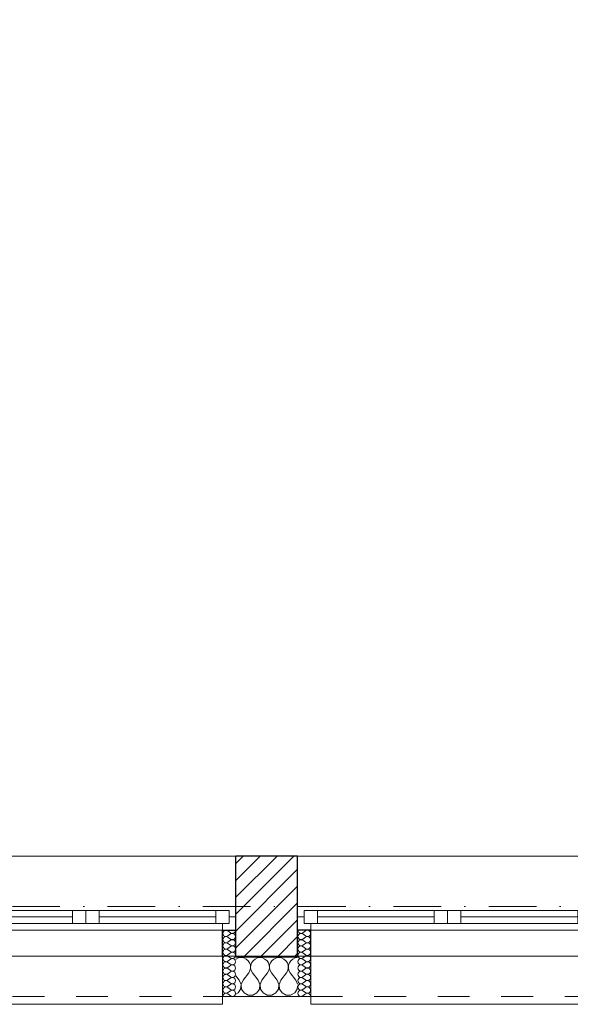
# Model space of a CAD drawing. Header units: millimetres. Extents: x 172139 to 266886, y 98118 to 138225.
# Tile 101 of 123: x 231592 to 233673, y 106825 to 110545. Entities that reach past the tile are written whole.
import ezdxf

# ---------------------------------------------------------------- set-up
doc = ezdxf.new("R2010")
doc.units = ezdxf.units.MM
doc.header["$MEASUREMENT"] = 0
doc.linetypes.add('Kropki i Kreski', pattern=[360, 180, -90, 0, -90])
doc.linetypes.add('Przerywana', pattern=[240, 120, -120])
for name, color, linetype in [('Konstrukcja - Siatki mod', 7, 'Continuous'), ('KR_INW', 7, 'Continuous'), ('NAPIS_SODON', 7, 'Continuous'), ('Okna ArchiCADa', 7, 'Continuous')]:
    doc.layers.add(name, color=color, linetype=linetype)
doc.layers.add('Konstrukcja - Siatki mod_Nr_pióra__48', color=7, linetype='Continuous', lineweight=15, true_color=0xa80f02)
doc.layers.add('KR_INW_Nr_pióra__102', color=7, linetype='Continuous', lineweight=5, true_color=0xcccccc)
for name, color, linetype, lineweight in [('KR_INW_Nr_pióra__101', 252, 'Continuous', 5), ('KR_INW_Nr_pióra__27', 7, 'Continuous', 25), ('KR_INW_Nr_pióra__47', 7, 'Continuous', 15), ('NAPIS_SODON_Nr_pióra__1', 7, 'Continuous', 13), ('Okna ArchiCADa_Nr_pióra__1', 7, 'Continuous', 13), ('Okna ArchiCADa_Nr_pióra__27', 7, 'Continuous', 25)]:
    doc.layers.add(name, color=color, linetype=linetype, lineweight=lineweight)

# ---------------------------------------------------------------- blocks, each defined once
blk = doc.blocks.new('Strop_1', base_point=(179225, 121523.3))
at = {"layer": 'NAPIS_SODON_Nr_pióra__1', "linetype": 'Continuous', "flags": 128}
blk.add_lwpolyline([(179225, 121523.3), (179225.9, 107003.8), (250898.3, 107008.3), (250897.4, 121527.8)], close=True, dxfattribs=at)
blk = doc.blocks.new('*X327')
at = {"layer": 'KR_INW_Nr_pióra__102', "linetype": 'Continuous'}
for p, q in [((232409.8, 106996.2), (232408.5, 106995.1)), ((232418.8, 107000.2), (232409.8, 106996.2)), ((232428.6, 107001.6), (232418.8, 107000.2)), ((232438.3, 107000.2), (232428.6, 107001.6)), ((232447.3, 106996.2), (232438.3, 107000.2)), ((232454.9, 106989.9), (232447.3, 106996.2)), ((232481.2, 106996.2), (232473.6, 106989.9)), ((232490.2, 107000.2), (232481.2, 106996.2)), ((232500, 107001.6), (232490.2, 107000.2)), ((232509.8, 107000.2), (232500, 107001.6)), ((232518.8, 106996.2), (232509.8, 107000.2)), ((232526.4, 106989.9), (232518.8, 106996.2)), ((232552.7, 106996.2), (232545.1, 106989.9)), ((232561.7, 107000.2), (232552.7, 106996.2)), ((232571.4, 107001.6), (232561.7, 107000.2)), ((232581.2, 107000.2), (232571.4, 107001.6)), ((232590.2, 106996.2), (232581.2, 107000.2)), ((232597.8, 106989.9), (232590.2, 106996.2)), ((232624.1, 106996.2), (232616.5, 106989.9)), ((232633.1, 107000.2), (232624.1, 106996.2)), ((232642, 107001.5), (232633.1, 107000.2)), ((232460.5, 106981.8), (232454.9, 106989.9)), ((232463.7, 106972.5), (232460.5, 106981.8)), ((232461.9, 106953.1), (232464.1, 106962.6)), ((232464.1, 106962.6), (232463.7, 106972.5)), ((232464.9, 106972.5), (232464.4, 106962.6)), ((232464.4, 106962.6), (232466.7, 106953.1)), ((232468.1, 106981.8), (232464.9, 106972.5)), ((232473.6, 106989.9), (232468.1, 106981.8)), ((232531.9, 106981.8), (232526.4, 106989.9)), ((232535.1, 106972.5), (232531.9, 106981.8)), ((232533.3, 106953.1), (232535.6, 106962.6)), ((232535.6, 106962.6), (232535.1, 106972.5)), ((232536.3, 106972.5), (232535.9, 106962.6)), ((232535.9, 106962.6), (232538.1, 106953.1)), ((232539.5, 106981.8), (232536.3, 106972.5)), ((232545.1, 106989.9), (232539.5, 106981.8)), ((232603.4, 106981.8), (232597.8, 106989.9)), ((232606.5, 106972.5), (232603.4, 106981.8)), ((232604.8, 106953.1), (232607, 106962.6)), ((232607, 106962.6), (232606.5, 106972.5)), ((232607.8, 106972.5), (232607.3, 106962.6)), ((232607.3, 106962.6), (232609.5, 106953.1)), ((232610.9, 106981.8), (232607.8, 106972.5)), ((232616.5, 106989.9), (232610.9, 106981.8)), ((232421.4, 106915.9), (232408.5, 106933.2)), ((232435.7, 106915.9), (232457.1, 106944.4)), ((232457.1, 106944.4), (232461.9, 106953.1)), ((232466.7, 106953.1), (232471.4, 106944.4)), ((232492.9, 106915.9), (232471.4, 106944.4)), ((232507.1, 106915.9), (232528.6, 106944.4)), ((232528.6, 106944.4), (232533.3, 106953.1)), ((232538.1, 106953.1), (232542.9, 106944.4)), ((232564.3, 106915.9), (232542.9, 106944.4)), ((232578.6, 106915.9), (232600, 106944.4)), ((232600, 106944.4), (232604.8, 106953.1)), ((232609.5, 106953.1), (232614.3, 106944.4)), ((232635.7, 106915.9), (232614.3, 106944.4)), ((232416.9, 106868), (232426.5, 106882.5)), ((232428.2, 106899.8), (232421.4, 106915.9)), ((232426.5, 106882.5), (232428.2, 106899.8)), ((232435.7, 106915.9), (232429, 106899.8)), ((232429, 106899.8), (232430.6, 106882.5)), ((232430.6, 106882.5), (232440.3, 106868)), ((232488.3, 106868), (232497.9, 106882.5)), ((232499.6, 106899.8), (232492.9, 106915.9)), ((232497.9, 106882.5), (232499.6, 106899.8)), ((232507.1, 106915.9), (232500.4, 106899.8)), ((232500.4, 106899.8), (232502.1, 106882.5)), ((232502.1, 106882.5), (232511.7, 106868)), ((232559.7, 106868), (232569.4, 106882.5)), ((232571, 106899.8), (232564.3, 106915.9)), ((232569.4, 106882.5), (232571, 106899.8)), ((232578.6, 106915.9), (232571.8, 106899.8)), ((232571.8, 106899.8), (232573.5, 106882.5)), ((232573.5, 106882.5), (232583.1, 106868)), ((232631.2, 106868), (232640.8, 106882.5)), ((232642, 106900.9), (232635.7, 106915.9)), ((232640.8, 106882.5), (232642, 106895.2)), ((232408.5, 106863.5), (232416.9, 106868)), ((232440.3, 106868), (232455.6, 106859.8)), ((232455.6, 106859.8), (232473, 106859.8)), ((232473, 106859.8), (232488.3, 106868)), ((232511.7, 106868), (232527, 106859.8)), ((232527, 106859.8), (232544.4, 106859.8)), ((232544.4, 106859.8), (232559.7, 106868)), ((232583.1, 106868), (232598.4, 106859.8)), ((232598.4, 106859.8), (232615.8, 106859.8)), ((232615.8, 106859.8), (232631.2, 106868))]:
    blk.add_line(p, q, dxfattribs=at)
blk = doc.blocks.new('*X338')
at = {"layer": 'KR_INW_Nr_pióra__102', "linetype": 'Continuous'}
for p, q in [((232388.2, 107095.6), (232378.7, 107102.8)), ((232388.2, 107090.9), (232378.7, 107083.7)), ((232388.2, 107071.8), (232378.7, 107079)), ((232388.2, 107067), (232378.7, 107059.9)), ((232388.2, 107048), (232378.7, 107055.1)), ((232388.2, 107043.2), (232378.7, 107036.1)), ((232388.2, 107024.2), (232378.7, 107031.3)), ((232388.2, 107019.4), (232378.7, 107012.3)), ((232388.2, 107000.4), (232378.7, 107007.5)), ((232388.2, 106995.6), (232378.7, 106988.5)), ((232388.2, 106976.6), (232378.7, 106983.7)), ((232388.2, 106971.8), (232378.7, 106964.7)), ((232388.2, 106952.8), (232378.7, 106959.9)), ((232388.2, 106948), (232378.7, 106940.9)), ((232388.2, 106929), (232378.7, 106936.1)), ((232388.2, 106924.2), (232378.7, 106917)), ((232388.2, 106905.1), (232378.7, 106912.3)), ((232388.2, 106900.4), (232378.7, 106893.2)), ((232388.2, 106881.3), (232378.7, 106888.5)), ((232388.2, 106876.6), (232378.7, 106869.4)), ((232388.2, 106857.5), (232378.7, 106864.7))]:
    blk.add_line(p, q, dxfattribs=at)
for centre, start, end in [((232371.5, 107093.2), 53.1301, 180), ((232395.4, 107105.1), 233.1301, 0), ((232371.5, 107093.2), 180, 306.8699), ((232371.5, 107069.4), 53.1301, 180), ((232371.5, 107069.4), 180, 306.8699), ((232395.4, 107081.3), 233.1301, 126.8699), ((232395.4, 107057.5), 233.1301, 126.8699), ((232371.5, 107045.6), 53.1301, 180), ((232371.5, 107045.6), 180, 306.8699), ((232371.5, 107021.8), 53.1301, 180), ((232395.4, 107033.7), 233.1301, 126.8699), ((232371.5, 107021.8), 180, 306.8699), ((232371.5, 106998), 53.1301, 180), ((232371.5, 106998), 180, 306.8699), ((232395.4, 107009.9), 233.1301, 126.8699), ((232395.4, 106986.1), 233.1301, 126.8699), ((232371.5, 106974.2), 53.1301, 180), ((232371.5, 106974.2), 180, 306.8699), ((232371.5, 106950.4), 53.1301, 180), ((232395.4, 106962.3), 233.1301, 126.8699), ((232371.5, 106950.4), 180, 306.8699), ((232371.5, 106926.6), 53.1301, 180), ((232371.5, 106926.6), 180, 306.8699), ((232395.4, 106938.5), 233.1301, 126.8699), ((232395.4, 106914.7), 233.1301, 126.8699), ((232371.5, 106902.8), 53.1301, 180), ((232371.5, 106902.8), 180, 306.8699), ((232371.5, 106879), 53.1301, 180), ((232371.5, 106879), 180, 306.8699), ((232395.4, 106890.9), 233.1301, 126.8699), ((232395.4, 106867), 233.1301, 126.8699), ((232371.5, 106855.1), 53.1301, 180)]:
    blk.add_arc(centre, 11.9, start, end, dxfattribs=at)
blk = doc.blocks.new('*X339')
at = {"layer": 'KR_INW_Nr_pióra__102', "linetype": 'Continuous'}
for p, q in [((232662.2, 107095.6), (232671.8, 107102.8)), ((232662.2, 107090.9), (232671.8, 107083.7)), ((232662.2, 107071.8), (232671.8, 107079)), ((232662.2, 107067), (232671.8, 107059.9)), ((232662.2, 107048), (232671.8, 107055.1)), ((232662.2, 107043.2), (232671.8, 107036.1)), ((232662.2, 107024.2), (232671.8, 107031.3)), ((232662.2, 107019.4), (232671.8, 107012.3)), ((232662.2, 107000.4), (232671.8, 107007.5)), ((232662.2, 106995.6), (232671.8, 106988.5)), ((232662.2, 106976.6), (232671.8, 106983.7)), ((232662.2, 106971.8), (232671.8, 106964.7)), ((232662.2, 106952.8), (232671.8, 106959.9)), ((232662.2, 106948), (232671.8, 106940.9)), ((232662.2, 106929), (232671.8, 106936.1)), ((232662.2, 106924.2), (232671.8, 106917)), ((232662.2, 106905.1), (232671.8, 106912.3)), ((232662.2, 106900.4), (232671.8, 106893.2)), ((232662.2, 106881.3), (232671.8, 106888.5)), ((232662.2, 106876.6), (232671.8, 106869.4)), ((232662.2, 106857.5), (232671.8, 106864.7))]:
    blk.add_line(p, q, dxfattribs=at)
for centre, start, end in [((232655.1, 107105.1), 180, 306.8699), ((232678.9, 107093.2), 0, 126.8699), ((232655.1, 107081.3), 53.1301, 306.8699), ((232655.1, 107057.5), 53.1301, 306.8699), ((232678.9, 107093.2), 233.1301, 0), ((232678.9, 107069.4), 0, 126.8699), ((232678.9, 107069.4), 233.1301, 0), ((232655.1, 107033.7), 53.1301, 306.8699), ((232678.9, 107045.6), 0, 126.8699), ((232678.9, 107045.6), 233.1301, 0), ((232678.9, 107021.8), 0, 126.8699), ((232655.1, 107009.9), 53.1301, 306.8699), ((232655.1, 106986.1), 53.1301, 306.8699), ((232678.9, 107021.8), 233.1301, 0), ((232678.9, 106998), 0, 126.8699), ((232678.9, 106998), 233.1301, 0), ((232655.1, 106962.3), 53.1301, 306.8699), ((232678.9, 106974.2), 0, 126.8699), ((232678.9, 106974.2), 233.1301, 0), ((232678.9, 106950.4), 0, 126.8699), ((232655.1, 106938.5), 53.1301, 306.8699), ((232655.1, 106914.7), 53.1301, 306.8699), ((232678.9, 106950.4), 233.1301, 0), ((232678.9, 106926.6), 0, 126.8699), ((232678.9, 106926.6), 233.1301, 0), ((232655.1, 106890.9), 53.1301, 306.8699), ((232655.1, 106867), 53.1301, 306.8699), ((232678.9, 106902.8), 0, 126.8699), ((232678.9, 106902.8), 233.1301, 0), ((232678.9, 106879), 0, 126.8699), ((232678.9, 106879), 233.1301, 0), ((232678.9, 106855.1), 0, 126.8699)]:
    blk.add_arc(centre, 11.9, start, end, dxfattribs=at)
blk = doc.blocks.new('Okno dwuskrzydłowe 19_5')
at = {"layer": 'Okna ArchiCADa_Nr_pióra__1', "linetype": 'Continuous'}
for p, q in [((-566.8, 230), (566.8, 230)), ((-566.8, 0), (-541.8, 0)), ((-541.8, 25), (-491.8, 25)), ((-541.8, -25), (-541.8, 25)), ((-541.8, 0), (-541.8, -25)), ((-491.8, 25), (-50, 25)), ((-491.8, 25), (-491.8, -25)), ((-491.8, 25), (-50, 25)), ((-491.8, 0), (-50, 0)), ((-50, -25), (-50, 25)), ((-50, 25), (0, 25)), ((0, 25), (0, -25)), ((0, 25), (50, 25)), ((0, -25), (0, 25)), ((50, 25), (491.8, 25)), ((50, 25), (50, -25)), ((50, 25), (491.8, 25)), ((50, 0), (491.8, 0)), ((491.8, -25), (491.8, 25)), ((491.8, 25), (541.8, 25)), ((541.8, 25), (541.8, -25)), ((541.8, -25), (541.8, 0)), ((541.8, 0), (566.8, 0)), ((-541.8, -25), (-516.8, -25)), ((-491.8, -25), (-541.8, -25)), ((-516.8, -25), (-516.8, -50)), ((-50, -25), (-491.8, -25)), ((0, -25), (-50, -25)), ((50, -25), (0, -25)), ((491.8, -25), (50, -25)), ((541.8, -25), (491.8, -25)), ((516.8, -50), (516.8, -25)), ((516.8, -25), (541.8, -25)), ((-516.8, -50), (-566.8, -50)), ((0, -50), (-516.8, -50)), ((516.8, -50), (0, -50)), ((566.8, -50), (516.8, -50)), ((-516.8, -300), (-516.8, -330)), ((-516.8, -330), (516.8, -330)), ((516.8, -330), (516.8, -300))]:
    blk.add_line(p, q, dxfattribs=at)
at = {"layer": 'Okna ArchiCADa_Nr_pióra__1', "linetype": 'Przerywana'}
blk.add_line((-516.8, -300), (516.8, -300), dxfattribs=at)
at = {"layer": 'Okna ArchiCADa_Nr_pióra__27', "linetype": 'Continuous'}
for p, q in [((-566.8, -50), (-566.8, 0)), ((566.8, -50), (566.8, 0)), ((-516.8, -50), (-566.8, -50)), ((516.8, -50), (566.8, -50))]:
    blk.add_line(p, q, dxfattribs=at)
blk = doc.blocks.new('Ściana_60', base_point=(230439.7, 106855.1))
at = {"layer": 'KR_INW_Nr_pióra__101', "linetype": 'Continuous'}
h = blk.add_hatch(dxfattribs=at)
h.set_pattern_fill('Cegła_licówka', color=256, style=0, pattern_type=2)
h.set_pattern_definition([(45, (0, 0), (-31.819804, 31.819804), [])])
h.paths.add_polyline_path([(232408.5, 107155.1), (232408.5, 107105.1), (232408.5, 107005.1), (232642, 107005.1), (232642, 107105.1), (232642, 107155.1), (232642, 107385.1), (232408.5, 107385.1)])
at = {"layer": 'KR_INW_Nr_pióra__27', "linetype": 'Continuous'}
for p, q in [((232408.5, 107155.1), (232408.5, 107385.1)), ((232642, 107155.1), (232642, 107385.1)), ((232408.5, 107105.1), (232408.5, 107155.1)), ((232642, 107105.1), (232642, 107155.1)), ((232358.5, 107005.1), (232358.5, 107105.1)), ((232358.5, 107105.1), (232408.5, 107105.1)), ((232408.5, 107005.1), (232408.5, 107105.1)), ((232642, 107005.1), (232642, 107105.1)), ((232692, 107105.1), (232642, 107105.1)), ((232692, 107005.1), (232692, 107105.1)), ((232408.5, 107005.1), (232642, 107005.1))]:
    blk.add_line(p, q, dxfattribs=at)
at = {"layer": 'KR_INW_Nr_pióra__27', "linetype": 'Continuous', "flags": 128}
blk.add_lwpolyline([(232642, 107385.1), (232408.5, 107385.1)], dxfattribs=at)
at = {"layer": 'KR_INW_Nr_pióra__47', "linetype": 'Continuous'}
for p, q in [((232408.5, 107105.1), (232358.5, 107105.1)), ((232358.5, 107105.1), (232358.5, 106855.1)), ((232642, 107105.1), (232692, 107105.1)), ((232692, 107105.1), (232692, 106855.1)), ((232358.5, 106855.1), (232358.5, 107005.1)), ((232692, 106855.1), (232692, 107005.1)), ((232408.5, 106855.1), (232358.5, 106855.1)), ((232642, 106855.1), (232692, 106855.1))]:
    blk.add_line(p, q, dxfattribs=at)
at = {"layer": 'KR_INW_Nr_pióra__47', "linetype": 'Continuous', "flags": 128}
blk.add_lwpolyline([(232408.5, 106855.1), (232642, 106855.1)], dxfattribs=at)
at = {"layer": 'KR_INW'}
for name in ['*X338', '*X339', '*X327']:
    blk.add_blockref(name, (0, 0), dxfattribs=at)
at = {"layer": 'Okna ArchiCADa', "color": 21, "linetype": 'Continuous', "lineweight": 13, "true_color": 0xff9955, "zscale": 1000}
for p in [(231841.7, 107155.1), (233208.8, 107155.1)]:
    blk.add_blockref('Okno dwuskrzydłowe 19_5', p, dxfattribs=at)
blk = doc.blocks.new('Standardowy znacznik siatki_10')
at = {"layer": 'Konstrukcja - Siatki mod_Nr_pióra__48', "linetype": 'Kropki i Kreski'}
blk.add_line((1000, 0), (72912, 0), dxfattribs=at)

msp = doc.modelspace()

# ---------------------------------------------------------------- block references
at = {"layer": 'Konstrukcja - Siatki mod', "color": 8, "linetype": 'Continuous', "lineweight": 13, "zscale": 1000}
msp.add_blockref('Standardowy znacznik siatki_10', (177989.3, 107195.1), dxfattribs=at)
at = {"layer": 'KR_INW'}
msp.add_blockref('Ściana_60', (230439.7, 106855.1), dxfattribs=at)
at = {"layer": 'NAPIS_SODON', "linetype": 'Continuous'}
msp.add_blockref('Strop_1', (179225, 121523.3), dxfattribs=at)

doc.saveas('drawing.dxf')
